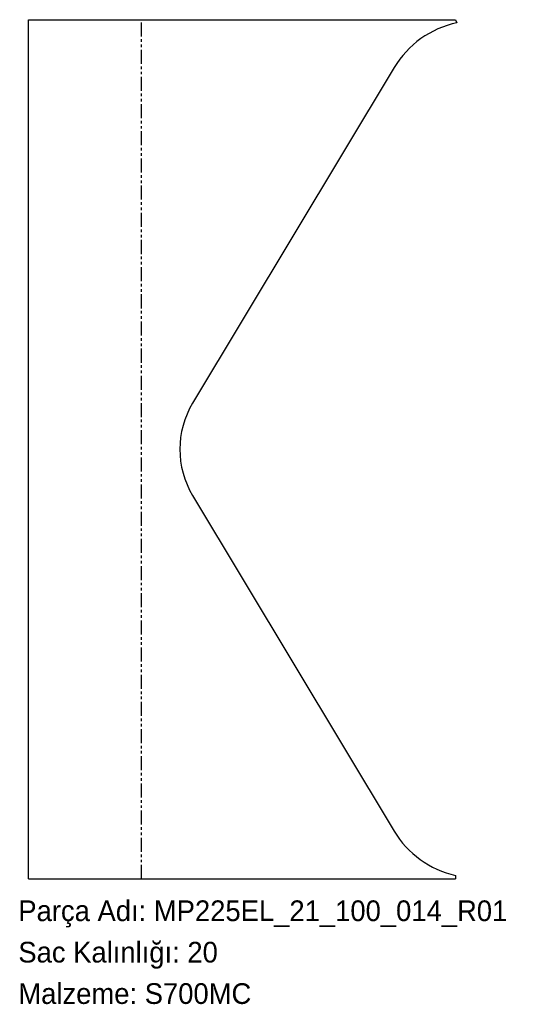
# Model space of a CAD drawing. Header units: millimetres. Extents: x 1 to 298, y -72 to 498.
import ezdxf

# ---------------------------------------------------------------- set-up
doc = ezdxf.new("R2010")
doc.units = ezdxf.units.MM
for name, pattern in [('SLD-İki-Kısa-Kesik-Çizgili-Uzun-Kesik-Çizgi', [15.748, 8.128, -1.524, 1.524, -1.524, 1.524, -1.524]), ('SLD-Katı', [0]), ('SLD-Sürekli', [0])]:
    doc.linetypes.add(name, pattern=pattern)
doc.layers.add('METIN', color=96, linetype='SLD-Katı')
doc.styles.add('SLDTEXTSTYLE0', font='ARIAL.TTF', dxfattribs={"width": 0.948, "bigfont": 'bigfont'})
doc.styles.add('SLDTEXTSTYLE1', font='ARIAL.TTF', dxfattribs={"width": 0.948})

msp = doc.modelspace()

# ---------------------------------------------------------------- linework, layer by layer
at = {"color": 7, "linetype": 'SLD-Sürekli', "lineweight": 25}
for p, q in [((5.99, 0.4), (5.99, 498.4)), ((5.99, 498.4), (253.54, 498.4)), ((253.54, 498.4), (254.38, 496.58)), ((217.93, 470.63), (101.1, 276.18)), ((101.1, 222.62), (217.93, 28.17)), ((5.99, 0.4), (253.54, 0.4)), ((253.54, 2.4), (253.54, 0.4))]:
    msp.add_line(p, q, dxfattribs=at)
at = {"color": 7, "linetype": 'SLD-İki-Kısa-Kesik-Çizgili-Uzun-Kesik-Çizgi'}
msp.add_line((71.42, 0.4), (71.42, 498.4), dxfattribs=at)
at = {"color": 7, "linetype": 'SLD-Sürekli', "lineweight": 25}
for centre, radius, start, end in [((265.93, 441.79), 56, 101.9078, 149), ((145.67, 249.4), 52, 149, 211), ((265.93, 57.01), 56, 211, 257.2172)]:
    msp.add_arc(centre, radius, start, end, dxfattribs=at)

# ---------------------------------------------------------------- texts
at = {"layer": 'METIN', "char_height": 12, "attachment_point": 1}
for s, insert, style in [('Parça Adı: MP225EL_21_100_014_R01', (0, -12.03), 'SLDTEXTSTYLE0'), ('Sac Kalınlığı: 20', (0, -36.03), 'SLDTEXTSTYLE0'), ('Malzeme: S700MC', (0, -60.03), 'SLDTEXTSTYLE1')]:
    msp.add_mtext(s, dxfattribs=dict(at, insert=insert, style=style))

doc.saveas('drawing.dxf')
